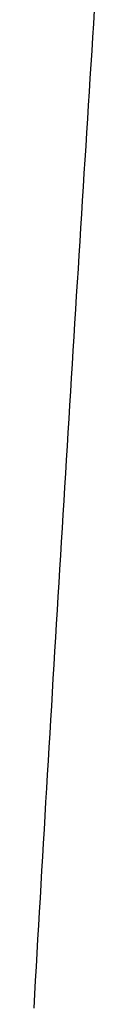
# Model space of a CAD drawing. Extents: x 668 to 3164, y 1007 to 2724.
# Tile 116 of 152: x 2985.219 to 2985.858, y 1912.202 to 1922.582. Entities that reach past the tile are written whole.
import ezdxf

# ---------------------------------------------------------------- set-up
doc = ezdxf.new("R2010")
doc.units = 0
doc.layers.add('KF_GRAVIS_12_REAR', color=7, linetype='CONTINUOUS')

# ---------------------------------------------------------------- blocks, each defined once
blk = doc.blocks.new('KF_GRAVIS_12_REAR')
at = {"layer": 'KF_GRAVIS_12_REAR'}
blk.add_polyline3d([(-35.5812, -330.418, 0), (-35.5903, -330.561, 0), (-35.5995, -330.704, 0), (-35.6086, -330.848, 0), (-35.6177, -330.991, 0), (-35.6267, -331.134, 0), (-35.6358, -331.278, 0), (-35.6449, -331.421, 0), (-35.654, -331.565, 0), (-35.663, -331.708, 0), (-35.672, -331.851, 0), (-35.6811, -331.995, 0), (-35.6901, -332.138, 0), (-35.6991, -332.282, 0), (-35.7081, -332.426, 0), (-35.7171, -332.569, 0), (-35.7261, -332.713, 0), (-35.7351, -332.856, 0), (-35.7441, -333, 0), (-35.753, -333.144, 0), (-35.762, -333.287, 0), (-35.7709, -333.431, 0), (-35.7798, -333.575, 0), (-35.7887, -333.719, 0), (-35.7977, -333.863, 0), (-35.8066, -334.006, 0), (-35.8154, -334.15, 0), (-35.8243, -334.294, 0), (-35.8332, -334.438, 0), (-35.842, -334.582, 0), (-35.8509, -334.726, 0), (-35.8597, -334.87, 0), (-35.8685, -335.014, 0), (-35.8774, -335.158, 0), (-35.8862, -335.302, 0), (-35.895, -335.446, 0), (-35.9037, -335.59, 0), (-35.9125, -335.734, 0), (-35.9213, -335.878, 0), (-35.93, -336.022, 0), (-35.9388, -336.167, 0), (-35.9475, -336.311, 0), (-35.9562, -336.455, 0), (-35.9649, -336.599, 0), (-35.9736, -336.744, 0), (-35.9823, -336.888, 0), (-35.991, -337.032, 0), (-35.9996, -337.177, 0), (-36.0083, -337.321, 0), (-36.0169, -337.465, 0), (-36.0255, -337.61, 0), (-36.0341, -337.754, 0), (-36.0427, -337.899, 0), (-36.0513, -338.043, 0), (-36.0599, -338.188, 0), (-36.0684, -338.332, 0), (-36.077, -338.477, 0), (-36.0855, -338.621, 0), (-36.0941, -338.766, 0), (-36.1026, -338.911, 0), (-36.1111, -339.055, 0), (-36.1196, -339.2, 0), (-36.128, -339.345, 0), (-36.1365, -339.489, 0), (-36.1449, -339.634, 0), (-36.1534, -339.779, 0), (-36.1618, -339.924, 0), (-36.1702, -340.068, 0), (-36.1786, -340.213, 0), (-36.187, -340.358, 0), (-36.1954, -340.503, 0), (-36.2037, -340.648, 0), (-36.2121, -340.793, 0), (-36.2204, -340.938, 0)], dxfattribs=at)

msp = doc.modelspace()

# ---------------------------------------------------------------- block references
at = {"layer": 'KF_GRAVIS_12_REAR'}
msp.add_blockref('KF_GRAVIS_12_REAR', (3021.439, 2253.101), dxfattribs=at)

doc.saveas('drawing.dxf')
